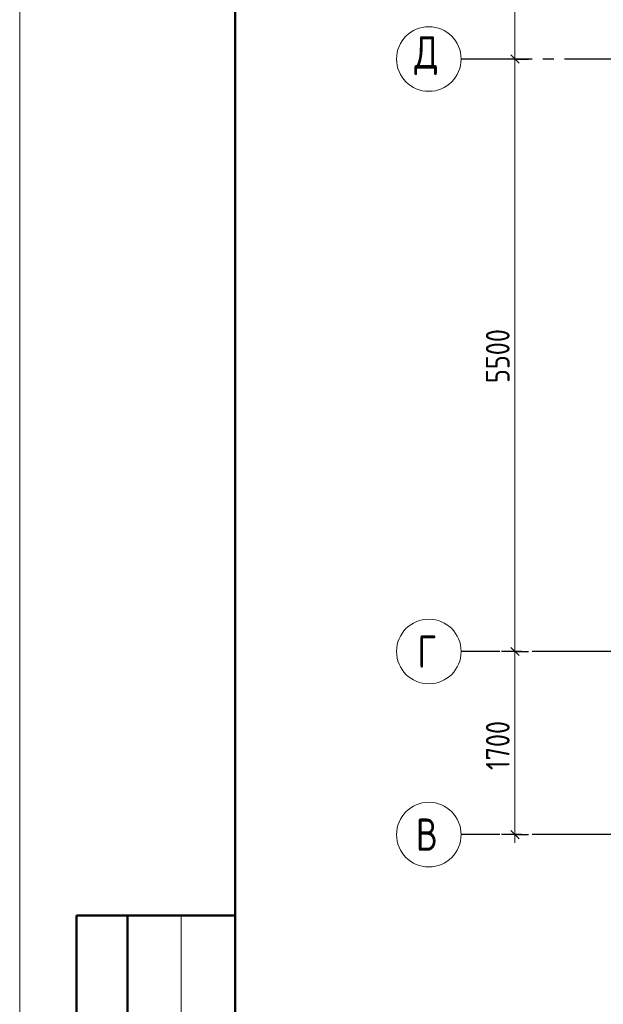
# Model space of a CAD drawing. Header units: millimetres. Extents: x 0 to 45010, y 0 to 29700.
# Tile 2 of 13: x 0 to 5420, y 14675 to 23815. Entities that reach past the tile are written whole.
import ezdxf

# ---------------------------------------------------------------- set-up
doc = ezdxf.new("R2010")
doc.units = ezdxf.units.MM
doc.linetypes.add('______5', pattern=[1100, 800, -100, 100, -100])
doc.layers.add('Standard', color=7, linetype='Continuous', lineweight=25)
doc.layers.add('Оси', color=40, linetype='______5', lineweight=18)
doc.styles.add('GOST 2.304-81', font='txt')
doc.styles.add('ISOCPEUR', font='txt')

msp = doc.modelspace()

# ---------------------------------------------------------------- linework, layer by layer
at = {"layer": 'Standard', "color": 7, "linetype": 'Continuous', "lineweight": 13, "transparency": 33554687}
for p, q in [((4600, 23450), (4600, 24750)), ((4600, 17950), (4600, 23450)), ((4600, 16250), (4600, 16175)), ((1500, 15500), (1500, 9000))]:
    msp.add_line(p, q, dxfattribs=at)
at = {"layer": 'Standard', "color": 251, "linetype": 'Continuous', "lineweight": -3, "true_color": 0x656565, "transparency": 33554687}
for p, q in [((4600, 23450), (4475, 23450)), ((4600, 23450), (4725, 23450)), ((4600, 23450), (4600, 23450)), ((4600, 17950), (4475, 17950)), ((4600, 17950), (4725, 17950)), ((4600, 17950), (4600, 17950)), ((4600, 16250), (4475, 16250)), ((4600, 16250), (4725, 16250)), ((4600, 16250), (4600, 16250))]:
    msp.add_line(p, q, dxfattribs=at)
at = {"layer": 'Standard', "color": 7, "linetype": 'Continuous', "lineweight": 25, "transparency": 33554687}
for p, q in [((4637.5, 23412.5), (4562.5, 23487.5)), ((4637.5, 17912.5), (4562.5, 17987.5)), ((4637.5, 16212.5), (4562.5, 16287.5))]:
    msp.add_line(p, q, dxfattribs=at)
at = {"layer": 'Standard', "color": 7, "linetype": 'Continuous', "lineweight": 50, "transparency": 33554687}
for p, q in [((2000, 15500), (526.8, 15500)), ((526.8, 15500), (526.8, 9000)), ((526.8, 15500), (526.8, 9000)), ((1000, 15500), (1000, 9000))]:
    msp.add_line(p, q, dxfattribs=at)
at = {"layer": 'Standard', "color": 7, "linetype": 'Continuous', "lineweight": 13, "transparency": 33554687}
msp.add_lwpolyline([(0, 0), (42000, 0), (42000, 29700), (0, 29700), (0, 0)], close=True, dxfattribs=at)
at = {"layer": 'Standard', "color": 7, "linetype": 'Continuous', "lineweight": 50, "transparency": 33554687}
msp.add_lwpolyline([(2000, 29200), (41500, 29200), (41500, 500), (2000, 500), (2000, 29200)], close=True, dxfattribs=at)
at = {"layer": 'Standard', "color": 7, "linetype": 'Continuous', "lineweight": 13, "transparency": 33554687}
msp.add_lwpolyline([(4600, 16250), (4600, 16753.3), (4600, 16753.3), (4600, 17950)], dxfattribs=at)
at = {"layer": 'Оси', "color": 8, "linetype": '______5', "lineweight": -3, "transparency": 33554687}
for p, q in [((35560, 23450), (4100, 23450)), ((35560, 23450), (4100, 23450)), ((35260, 17950), (4100, 17950)), ((35260, 16250), (4100, 16250))]:
    msp.add_line(p, q, dxfattribs=at)
at = {"layer": 'Оси', "color": 7, "linetype": 'Continuous', "lineweight": 13, "transparency": 33554687}
for centre in [(3800, 23450), (3800, 23450), (3800, 17950), (3800, 16250)]:
    msp.add_circle(centre, 300, dxfattribs=at)

# ---------------------------------------------------------------- texts
at = {"layer": 'Standard', "color": 7, "linetype": 'Continuous', "lineweight": 25, "transparency": 33554687, "char_height": 220, "attachment_point": 7, "rotation": 90, "style": 'GOST 2.304-81'}
for s, insert, width in [('5500', (4550, 20442), 641.476), ('1700', (4550, 16849.8), 625.735)]:
    msp.add_mtext(s, dxfattribs=dict(at, insert=insert, width=width))
at = {"layer": 'Оси', "color": 7, "linetype": 'Continuous', "lineweight": 25, "transparency": 33554687, "char_height": 300, "attachment_point": 7, "style": 'ISOCPEUR'}
for s, insert, width in [('\\W0.82;Д', (3665, 23300), 392.649), ('\\W0.78;Г', (3695, 17800), 326.407), ('\\W0.80;В', (3680, 16100), 359.83)]:
    msp.add_mtext(s, dxfattribs=dict(at, insert=insert, width=width))

doc.saveas('drawing.dxf')
